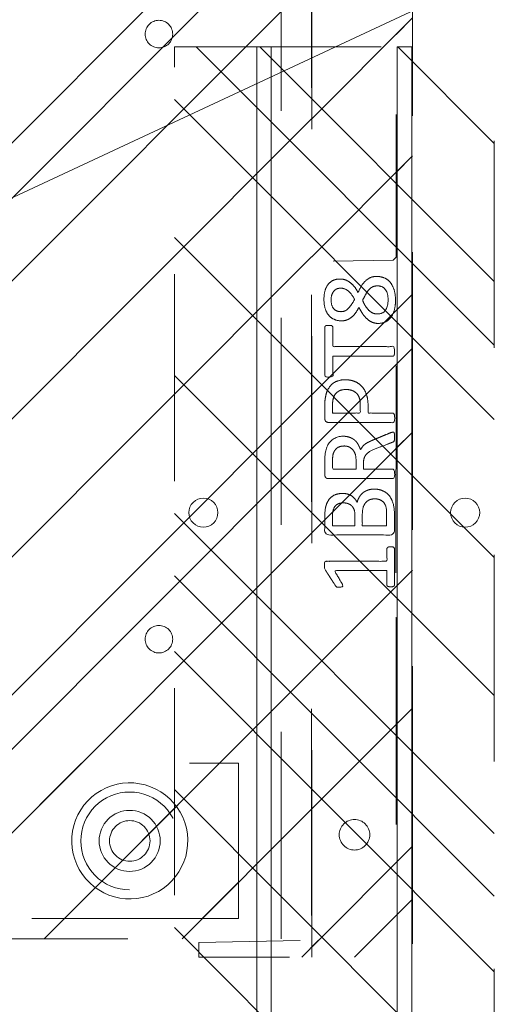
# Model space of a CAD drawing. Header units: inches. Extents: x -416 to -272, y -73 to 47.
# Tile 39 of 206: x -352.36 to -349.18, y -34.66 to -28.32. Entities that reach past the tile are written whole.
import ezdxf

# ---------------------------------------------------------------- set-up
doc = ezdxf.new("R2010")
doc.units = ezdxf.units.IN
doc.header["$LTSCALE"] = 32
doc.header["$MEASUREMENT"] = 0
doc.linetypes.add('Dash Style-1', pattern=[0.083328, 0.041656, -0.041672])
for name, color, linetype, lineweight in [('DashLine', 7, 'Continuous', 13), ('DashLineFill', 7, 'Dash Style-1', 13), ('Drawing', 7, 'Continuous', 18), ('None', 7, 'Continuous', 18), ('SolidLine', 7, 'Continuous', 15), ('WasteShelf_H', 7, 'Continuous', 18)]:
    doc.layers.add(name, color=color, linetype=linetype, lineweight=lineweight)
pattern_1 = [(45, (0, 0), (-1.61302, 1.93572), []), (45, (-1.0608, 1.0608), (-0.472346, 0.416761), [])]

# ---------------------------------------------------------------- blocks, each defined once
blk = doc.blocks.new('Group')
at = {"layer": 'DashLineFill', "linetype": 'Continuous', "lineweight": 13}
h = blk.add_hatch(dxfattribs=at)
h.set_pattern_fill('Steel', color=253, style=0, pattern_type=2)
h.set_pattern_definition(pattern_1)
h.paths.add_polyline_path([(2.9961, -7.5), (2.9961, -5.4378), (44.9961, -5.4378), (44.9961, -7.5)])
at = {"layer": 'DashLine', "flags": 128}
for points in [[(2.9961, -6.0626), (2.9961, -5.9689), (44.9961, -5.9689), (44.9961, -6.0626)], [(2.9961, -6.9689), (2.9961, -6.8752), (44.9961, -6.8752), (44.9961, -6.9689)]]:
    blk.add_lwpolyline(points, close=True, dxfattribs=at)
at = {"layer": 'DashLineFill', "flags": 128}
blk.add_lwpolyline([(2.9961, -7.5), (2.9961, -5.4378), (44.9961, -5.4378), (44.9961, -7.5)], close=True, dxfattribs=at)
at = {"layer": 'SolidLine', "flags": 128}
for points in [[(5.9024, -5.6252, -0.414214), (5.9961, -5.5315, -0.414214), (6.0898, -5.6252, -0.414214), (5.9961, -5.7189, -0.414214)], [(5.9024, -5.6252, -0.414214), (5.9961, -5.5315, -0.414214), (6.0898, -5.6252, -0.414214), (5.9961, -5.7189, -0.414214)], [(5.9024, -7.3126, -0.414214), (5.9961, -7.2189, -0.414214), (6.0898, -7.3126, -0.414214), (5.9961, -7.4063, -0.414214)], [(5.9024, -7.3126, -0.414214), (5.9961, -7.2189, -0.414214), (6.0898, -7.3126, -0.414214), (5.9961, -7.4063, -0.414214)]]:
    blk.add_lwpolyline(points, format="xyb", close=True, dxfattribs=at)
blk = doc.blocks.new('Group-3')
at = {"layer": 'None'}
blk.add_blockref('Group', (0, 0), dxfattribs=at)
blk = doc.blocks.new('Group-4')
at = {"layer": 'None'}
blk.add_blockref('Group-3', (0, 0), dxfattribs=at)
blk = doc.blocks.new('SL Leg Credenza (2D)')
at = {"layer": 'None'}
blk.add_blockref('Group-4', (0, 0), dxfattribs=at)
at = {"layer": 'Drawing', "color": 0, "flags": 1}
for tag in ['Tag', 'Catalog', 'Option1', 'Option2', 'Option3', 'Option4', 'Option5', 'Option6', 'Option7', 'Option8', 'Option9', 'Option10', 'Option11', 'Option12', 'Custom', 'FinishGroup', 'Discount', 'Item2', 'Item3', 'Item6', 'Item9', 'Item10', 'Item12', 'Item13', 'Item16', 'Item19', 'Item20', 'Item21', 'Item22', 'Item23', 'Item24', 'Item25', 'Item8', 'Item18', 'Item1', 'Item4', 'Item5', 'Item7', 'Item11', 'Item14', 'Item15', 'Item17']:
    blk.add_attdef(tag, (-5.3911, -58.5147), '', height=0.00709, dxfattribs=at)
blk = doc.blocks.new('Group-84')
at = {"layer": 'DashLine'}
blk.add_line((71.8898, -12.0079), (55.7172, -19.5493), dxfattribs=at)
blk = doc.blocks.new('1BRPT9-Bracket (2D)')
at = {"layer": 'DashLineFill', "linetype": 'Continuous', "lineweight": 13}
h = blk.add_hatch(dxfattribs=at)
h.set_pattern_fill('Steel', color=253, style=0, pattern_type=2)
h.set_pattern_definition(pattern_1)
edge = h.paths.add_edge_path()
edge.add_line((-2.3221, -8.7402), (-2.3221, 8.7402))
edge.add_line((-2.3221, 8.7402), (1.6779, 8.7402))
edge.add_arc((1.6779, 8.4882), 0.252, 0, 90, ccw=False)
edge.add_line((1.9299, 8.4882), (1.9299, 7.4803))
edge.add_line((1.9299, 7.4803), (2.3236, 7.4611))
edge.add_line((2.3236, 7.4611), (2.3236, -7.4803))
edge.add_line((2.3236, -7.4803), (1.9299, -7.4803))
edge.add_line((1.9299, -7.4803), (1.9299, -8.4882))
edge.add_arc((1.6779, -8.4882), 0.252, -90, 0, ccw=False)
edge.add_line((1.6779, -8.7402), (-2.3221, -8.7402))
h = blk.add_hatch(dxfattribs=at)
h.set_pattern_fill('Steel', color=253, style=0, pattern_type=2)
h.set_pattern_definition(pattern_1)
h.paths.add_polyline_path([(-1.1488, 8.4252), (-1.118, 8.4237), (-1.0874, 8.4191), (-1.0574, 8.4116), (-1.0283, 8.4012), (-1.0004, 8.388), (-0.9739, 8.3721), (-0.949, 8.3537), (-0.9261, 8.3329), (-0.9054, 8.31), (-0.887, 8.2852), (-0.8711, 8.2587), (-0.8579, 8.2308), (-0.8474, 8.2017), (-0.8399, 8.1717), (-0.8354, 8.1411), (-0.8339, 8.1102), (-0.8354, 8.0794), (-0.8399, 8.0488), (-0.8474, 8.0188), (-0.8579, 7.9897), (-0.8711, 7.9618), (-0.887, 7.9353), (-0.9054, 7.9104), (-0.9261, 7.8875), (-0.949, 7.8668), (-0.9739, 7.8484), (-1.0004, 7.8325), (-1.0283, 7.8193), (-1.0574, 7.8088), (-1.0874, 7.8013), (-1.118, 7.7968), (-1.1488, 7.7953), (-1.1797, 7.7968), (-1.2103, 7.8013), (-1.2403, 7.8088), (-1.2694, 7.8193), (-1.2973, 7.8325), (-1.3238, 7.8484), (-1.3486, 7.8668), (-1.3716, 7.8875), (-1.3923, 7.9104), (-1.4107, 7.9353), (-1.4266, 7.9618), (-1.4398, 7.9897), (-1.4502, 8.0188), (-1.4577, 8.0488), (-1.4623, 8.0794), (-1.4638, 8.1102), (-1.4623, 8.1411), (-1.4577, 8.1717), (-1.4502, 8.2017), (-1.4398, 8.2308), (-1.4266, 8.2587), (-1.4107, 8.2852), (-1.3923, 8.31), (-1.3716, 8.3329), (-1.3486, 8.3537), (-1.3238, 8.3721), (-1.2973, 8.388), (-1.2694, 8.4012), (-1.2403, 8.4116), (-1.2103, 8.4191), (-1.1797, 8.4237)])
h = blk.add_hatch(dxfattribs=at)
h.set_pattern_fill('Steel', color=253, style=0, pattern_type=2)
h.set_pattern_definition(pattern_1)
h.paths.add_polyline_path([(-1.1488, 8.3071), (-1.1295, 8.3061), (-1.1104, 8.3033), (-1.0917, 8.2986), (-1.0735, 8.2921), (-1.056, 8.2838), (-1.0395, 8.2739), (-1.024, 8.2624), (-1.0096, 8.2494), (-0.9967, 8.2351), (-0.9852, 8.2196), (-0.9752, 8.203), (-0.967, 8.1856), (-0.9605, 8.1674), (-0.9558, 8.1486), (-0.9529, 8.1295), (-0.952, 8.1102), (-0.9529, 8.0909), (-0.9558, 8.0718), (-0.9605, 8.0531), (-0.967, 8.0349), (-0.9752, 8.0174), (-0.9852, 8.0009), (-0.9967, 7.9854), (-1.0096, 7.971), (-1.024, 7.9581), (-1.0395, 7.9466), (-1.056, 7.9366), (-1.0735, 7.9284), (-1.0917, 7.9219), (-1.1104, 7.9172), (-1.1295, 7.9143), (-1.1488, 7.9134), (-1.1681, 7.9143), (-1.1872, 7.9172), (-1.206, 7.9219), (-1.2242, 7.9284), (-1.2416, 7.9366), (-1.2582, 7.9466), (-1.2737, 7.9581), (-1.288, 7.971), (-1.301, 7.9854), (-1.3125, 8.0009), (-1.3224, 8.0174), (-1.3307, 8.0349), (-1.3372, 8.0531), (-1.3419, 8.0718), (-1.3447, 8.0909), (-1.3457, 8.1102), (-1.3447, 8.1295), (-1.3419, 8.1486), (-1.3372, 8.1674), (-1.3307, 8.1856), (-1.3224, 8.203), (-1.3125, 8.2196), (-1.301, 8.2351), (-1.288, 8.2494), (-1.2737, 8.2624), (-1.2582, 8.2739), (-1.2416, 8.2838), (-1.2242, 8.2921), (-1.206, 8.2986), (-1.1872, 8.3033), (-1.1681, 8.3061)])
h = blk.add_hatch(dxfattribs=at)
h.set_pattern_fill('Steel', color=253, style=0, pattern_type=2)
h.set_pattern_definition(pattern_1)
h.paths.add_polyline_path([(-1.3378, 6.8996), (-1.3291, 6.8992), (-1.3205, 6.8979), (-1.3121, 6.8958), (-1.3039, 6.8929), (-1.2961, 6.8891), (-1.2886, 6.8847), (-1.2816, 6.8795), (-1.2752, 6.8737), (-1.2693, 6.8672), (-1.2642, 6.8602), (-1.2597, 6.8528), (-1.256, 6.8449), (-1.253, 6.8367), (-1.2509, 6.8283), (-1.2497, 6.8197), (-1.2492, 6.811), (-1.2497, 6.8023), (-1.2509, 6.7937), (-1.253, 6.7853), (-1.256, 6.7771), (-1.2597, 6.7693), (-1.2642, 6.7618), (-1.2693, 6.7548), (-1.2752, 6.7484), (-1.2816, 6.7425), (-1.2886, 6.7374), (-1.2961, 6.7329), (-1.3039, 6.7292), (-1.3121, 6.7263), (-1.3205, 6.7241), (-1.3291, 6.7229), (-1.3378, 6.7224), (-1.3465, 6.7229), (-1.3551, 6.7241), (-1.3635, 6.7263), (-1.3717, 6.7292), (-1.3796, 6.7329), (-1.387, 6.7374), (-1.394, 6.7425), (-1.4005, 6.7484), (-1.4063, 6.7548), (-1.4115, 6.7618), (-1.4159, 6.7693), (-1.4197, 6.7771), (-1.4226, 6.7853), (-1.4247, 6.7937), (-1.426, 6.8023), (-1.4264, 6.811), (-1.426, 6.8197), (-1.4247, 6.8283), (-1.4226, 6.8367), (-1.4197, 6.8449), (-1.4159, 6.8528), (-1.4115, 6.8602), (-1.4063, 6.8672), (-1.4005, 6.8737), (-1.394, 6.8795), (-1.387, 6.8847), (-1.3796, 6.8891), (-1.3717, 6.8929), (-1.3635, 6.8958), (-1.3551, 6.8979), (-1.3465, 6.8992)])
h = blk.add_hatch(dxfattribs=at)
h.set_pattern_fill('Steel', color=253, style=0, pattern_type=2)
h.set_pattern_definition(pattern_1)
h.paths.add_polyline_path([(-1.3378, 3.002), (-1.3291, 3.0015), (-1.3205, 3.0003), (-1.3121, 2.9982), (-1.3039, 2.9952), (-1.2961, 2.9915), (-1.2886, 2.987), (-1.2816, 2.9819), (-1.2752, 2.976), (-1.2693, 2.9696), (-1.2642, 2.9626), (-1.2597, 2.9551), (-1.256, 2.9473), (-1.253, 2.9391), (-1.2509, 2.9307), (-1.2497, 2.9221), (-1.2492, 2.9134), (-1.2497, 2.9047), (-1.2509, 2.8961), (-1.253, 2.8877), (-1.256, 2.8795), (-1.2597, 2.8716), (-1.2642, 2.8642), (-1.2693, 2.8572), (-1.2752, 2.8507), (-1.2816, 2.8449), (-1.2886, 2.8397), (-1.2961, 2.8353), (-1.3039, 2.8315), (-1.3121, 2.8286), (-1.3205, 2.8265), (-1.3291, 2.8252), (-1.3378, 2.8248), (-1.3465, 2.8252), (-1.3551, 2.8265), (-1.3635, 2.8286), (-1.3717, 2.8315), (-1.3796, 2.8353), (-1.387, 2.8397), (-1.394, 2.8449), (-1.4005, 2.8507), (-1.4063, 2.8572), (-1.4115, 2.8642), (-1.4159, 2.8716), (-1.4197, 2.8795), (-1.4226, 2.8877), (-1.4247, 2.8961), (-1.426, 2.9047), (-1.4264, 2.9134), (-1.426, 2.9221), (-1.4247, 2.9307), (-1.4226, 2.9391), (-1.4197, 2.9473), (-1.4159, 2.9551), (-1.4115, 2.9626), (-1.4063, 2.9696), (-1.4005, 2.976), (-1.394, 2.9819), (-1.387, 2.987), (-1.3796, 2.9915), (-1.3717, 2.9952), (-1.3635, 2.9982), (-1.3551, 3.0003), (-1.3465, 3.0015)])
at = {"layer": 'DashLineFill'}
blk.add_line((-2.1252, 8.7402), (-2.1252, -8.7402), dxfattribs=at)
at = {"layer": 'DashLineFill', "flags": 128}
blk.add_lwpolyline([(-2.3221, -8.7402), (-2.3221, 8.7402), (1.6779, 8.7402, -0.414214), (1.9299, 8.4882), (1.9299, 7.4803), (2.3236, 7.4611), (2.3236, -7.4803), (1.9299, -7.4803), (1.9299, -8.4882, -0.414214), (1.6779, -8.7402)], format="xyb", close=True, dxfattribs=at)
for points in [[(-1.1488, 8.4252), (-1.118, 8.4237), (-1.0874, 8.4191), (-1.0574, 8.4116), (-1.0283, 8.4012), (-1.0004, 8.388), (-0.9739, 8.3721), (-0.949, 8.3537), (-0.9261, 8.3329), (-0.9054, 8.31), (-0.887, 8.2852), (-0.8711, 8.2587), (-0.8579, 8.2308), (-0.8474, 8.2017), (-0.8399, 8.1717), (-0.8354, 8.1411), (-0.8339, 8.1102), (-0.8354, 8.0794), (-0.8399, 8.0488), (-0.8474, 8.0188), (-0.8579, 7.9897), (-0.8711, 7.9618), (-0.887, 7.9353), (-0.9054, 7.9104), (-0.9261, 7.8875), (-0.949, 7.8668), (-0.9739, 7.8484), (-1.0004, 7.8325), (-1.0283, 7.8193), (-1.0574, 7.8088), (-1.0874, 7.8013), (-1.118, 7.7968), (-1.1488, 7.7953), (-1.1797, 7.7968), (-1.2103, 7.8013), (-1.2403, 7.8088), (-1.2694, 7.8193), (-1.2973, 7.8325), (-1.3238, 7.8484), (-1.3486, 7.8668), (-1.3716, 7.8875), (-1.3923, 7.9104), (-1.4107, 7.9353), (-1.4266, 7.9618), (-1.4398, 7.9897), (-1.4502, 8.0188), (-1.4577, 8.0488), (-1.4623, 8.0794), (-1.4638, 8.1102), (-1.4623, 8.1411), (-1.4577, 8.1717), (-1.4502, 8.2017), (-1.4398, 8.2308), (-1.4266, 8.2587), (-1.4107, 8.2852), (-1.3923, 8.31), (-1.3716, 8.3329), (-1.3486, 8.3537), (-1.3238, 8.3721), (-1.2973, 8.388), (-1.2694, 8.4012), (-1.2403, 8.4116), (-1.2103, 8.4191), (-1.1797, 8.4237)], [(-1.1488, 8.3071), (-1.1295, 8.3061), (-1.1104, 8.3033), (-1.0917, 8.2986), (-1.0735, 8.2921), (-1.056, 8.2838), (-1.0395, 8.2739), (-1.024, 8.2624), (-1.0096, 8.2494), (-0.9967, 8.2351), (-0.9852, 8.2196), (-0.9752, 8.203), (-0.967, 8.1856), (-0.9605, 8.1674), (-0.9558, 8.1486), (-0.9529, 8.1295), (-0.952, 8.1102), (-0.9529, 8.0909), (-0.9558, 8.0718), (-0.9605, 8.0531), (-0.967, 8.0349), (-0.9752, 8.0174), (-0.9852, 8.0009), (-0.9967, 7.9854), (-1.0096, 7.971), (-1.024, 7.9581), (-1.0395, 7.9466), (-1.056, 7.9366), (-1.0735, 7.9284), (-1.0917, 7.9219), (-1.1104, 7.9172), (-1.1295, 7.9143), (-1.1488, 7.9134), (-1.1681, 7.9143), (-1.1872, 7.9172), (-1.206, 7.9219), (-1.2242, 7.9284), (-1.2416, 7.9366), (-1.2582, 7.9466), (-1.2737, 7.9581), (-1.288, 7.971), (-1.301, 7.9854), (-1.3125, 8.0009), (-1.3224, 8.0174), (-1.3307, 8.0349), (-1.3372, 8.0531), (-1.3419, 8.0718), (-1.3447, 8.0909), (-1.3457, 8.1102), (-1.3447, 8.1295), (-1.3419, 8.1486), (-1.3372, 8.1674), (-1.3307, 8.1856), (-1.3224, 8.203), (-1.3125, 8.2196), (-1.301, 8.2351), (-1.288, 8.2494), (-1.2737, 8.2624), (-1.2582, 8.2739), (-1.2416, 8.2838), (-1.2242, 8.2921), (-1.206, 8.2986), (-1.1872, 8.3033), (-1.1681, 8.3061)], [(-1.3378, 6.8996), (-1.3291, 6.8992), (-1.3205, 6.8979), (-1.3121, 6.8958), (-1.3039, 6.8929), (-1.2961, 6.8891), (-1.2886, 6.8847), (-1.2816, 6.8795), (-1.2752, 6.8737), (-1.2693, 6.8672), (-1.2642, 6.8602), (-1.2597, 6.8528), (-1.256, 6.8449), (-1.253, 6.8367), (-1.2509, 6.8283), (-1.2497, 6.8197), (-1.2492, 6.811), (-1.2497, 6.8023), (-1.2509, 6.7937), (-1.253, 6.7853), (-1.256, 6.7771), (-1.2597, 6.7693), (-1.2642, 6.7618), (-1.2693, 6.7548), (-1.2752, 6.7484), (-1.2816, 6.7425), (-1.2886, 6.7374), (-1.2961, 6.7329), (-1.3039, 6.7292), (-1.3121, 6.7263), (-1.3205, 6.7241), (-1.3291, 6.7229), (-1.3378, 6.7224), (-1.3465, 6.7229), (-1.3551, 6.7241), (-1.3635, 6.7263), (-1.3717, 6.7292), (-1.3796, 6.7329), (-1.387, 6.7374), (-1.394, 6.7425), (-1.4005, 6.7484), (-1.4063, 6.7548), (-1.4115, 6.7618), (-1.4159, 6.7693), (-1.4197, 6.7771), (-1.4226, 6.7853), (-1.4247, 6.7937), (-1.426, 6.8023), (-1.4264, 6.811), (-1.426, 6.8197), (-1.4247, 6.8283), (-1.4226, 6.8367), (-1.4197, 6.8449), (-1.4159, 6.8528), (-1.4115, 6.8602), (-1.4063, 6.8672), (-1.4005, 6.8737), (-1.394, 6.8795), (-1.387, 6.8847), (-1.3796, 6.8891), (-1.3717, 6.8929), (-1.3635, 6.8958), (-1.3551, 6.8979), (-1.3465, 6.8992)], [(-1.3378, 3.002), (-1.3291, 3.0015), (-1.3205, 3.0003), (-1.3121, 2.9982), (-1.3039, 2.9952), (-1.2961, 2.9915), (-1.2886, 2.987), (-1.2816, 2.9819), (-1.2752, 2.976), (-1.2693, 2.9696), (-1.2642, 2.9626), (-1.2597, 2.9551), (-1.256, 2.9473), (-1.253, 2.9391), (-1.2509, 2.9307), (-1.2497, 2.9221), (-1.2492, 2.9134), (-1.2497, 2.9047), (-1.2509, 2.8961), (-1.253, 2.8877), (-1.256, 2.8795), (-1.2597, 2.8716), (-1.2642, 2.8642), (-1.2693, 2.8572), (-1.2752, 2.8507), (-1.2816, 2.8449), (-1.2886, 2.8397), (-1.2961, 2.8353), (-1.3039, 2.8315), (-1.3121, 2.8286), (-1.3205, 2.8265), (-1.3291, 2.8252), (-1.3378, 2.8248), (-1.3465, 2.8252), (-1.3551, 2.8265), (-1.3635, 2.8286), (-1.3717, 2.8315), (-1.3796, 2.8353), (-1.387, 2.8397), (-1.394, 2.8449), (-1.4005, 2.8507), (-1.4063, 2.8572), (-1.4115, 2.8642), (-1.4159, 2.8716), (-1.4197, 2.8795), (-1.4226, 2.8877), (-1.4247, 2.8961), (-1.426, 2.9047), (-1.4264, 2.9134), (-1.426, 2.9221), (-1.4247, 2.9307), (-1.4226, 2.9391), (-1.4197, 2.9473), (-1.4159, 2.9551), (-1.4115, 2.9626), (-1.4063, 2.9696), (-1.4005, 2.976), (-1.394, 2.9819), (-1.387, 2.987), (-1.3796, 2.9915), (-1.3717, 2.9952), (-1.3635, 2.9982), (-1.3551, 3.0003), (-1.3465, 3.0015)]]:
    blk.add_lwpolyline(points, close=True, dxfattribs=at)
blk = doc.blocks.new('Group-66')
at = {"layer": 'WasteShelf_H', "color": 7}
for points, knots in [([(-2.8316, 6.2154), (-2.839, 6.2154), (-2.8528, 6.2182), (-2.8556, 6.2265), (-2.8556, 6.3455), (-2.8556, 6.4645), (-2.8537, 6.4682), (-2.8482, 6.4719), (-2.839, 6.4738), (-2.826, 6.4738), (-2.8168, 6.4719), (-2.8113, 6.4701), (-2.8076, 6.4645), (-2.8076, 6.4156), (-2.8076, 6.3686), (-2.6378, 6.3686), (-2.468, 6.3686), (-2.4938, 6.4119), (-2.5197, 6.4553), (-2.5215, 6.4609), (-2.5234, 6.4701), (-2.5197, 6.4738), (-2.5086, 6.4756), (-2.4962, 6.4756), (-2.4865, 6.4756), (-2.4809, 6.4738), (-2.4772, 6.4701), (-2.4754, 6.4664), (-2.4422, 6.4147), (-2.409, 6.363), (-2.4071, 6.3612), (-2.4071, 6.3575), (-2.4053, 6.352), (-2.4053, 6.3349), (-2.4053, 6.3169), (-2.409, 6.3114), (-2.4126, 6.3095), (-2.611, 6.3095), (-2.8076, 6.3095), (-2.8076, 6.2689), (-2.8076, 6.2246), (-2.8113, 6.2209), (-2.8168, 6.2173), (-2.826, 6.2154), (-2.8316, 6.2154)], [0, 0, 0, 0.00261, 0.007831, 0.010441, 0.176195, 0.178805, 0.181415, 0.184026, 0.186636, 0.188594, 0.190551, 0.192509, 0.194467, 0.244389, 0.244389, 0.424498, 0.424498, 0.47805, 0.47805, 0.484241, 0.490432, 0.496622, 0.502813, 0.507071, 0.510941, 0.514811, 0.518682, 0.518682, 0.576295, 0.576295, 0.578743, 0.58119, 0.583638, 0.590247, 0.593184, 0.596122, 0.599059, 0.911881, 0.911881, 0.976501, 0.982376, 0.988251, 0.994125, 1, 1, 1]), ([(-2.7264, 5.8443), (-2.7485, 5.8443), (-2.7836, 5.8554), (-2.8131, 5.8738), (-2.8334, 5.9015), (-2.8556, 5.9513), (-2.8556, 6.0584), (-2.8556, 6.1248), (-2.8445, 6.1396), (-2.6313, 6.1396), (-2.4182, 6.1396), (-2.4071, 6.1248), (-2.4071, 6.0667), (-2.4071, 5.9753), (-2.4237, 5.9237), (-2.4514, 5.8904), (-2.4938, 5.872), (-2.5363, 5.872), (-2.5658, 5.8794), (-2.5898, 5.8941), (-2.6101, 5.9181), (-2.6157, 5.931), (-2.6193, 5.9126), (-2.6378, 5.8812), (-2.6655, 5.8572), (-2.7042, 5.8443), (-2.7264, 5.8443)], [0, 0, 0, 0.031455, 0.06291, 0.094366, 0.125821, 0.188731, 0.266159, 0.275837, 0.285516, 0.435531, 0.44521, 0.454888, 0.521427, 0.574659, 0.627891, 0.681123, 0.734355, 0.762747, 0.791139, 0.819531, 0.847924, 0.847924, 0.885943, 0.923962, 0.961981, 1, 1, 1]), ([(-2.7301, 5.907), (-2.7098, 5.907), (-2.6802, 5.92), (-2.6599, 5.944), (-2.6489, 5.9809), (-2.6489, 6.0445), (-2.6489, 6.0805), (-2.7273, 6.0805), (-2.8057, 6.0805), (-2.8057, 6.0371), (-2.8057, 5.9532), (-2.7781, 5.92), (-2.7485, 5.907), (-2.7301, 5.907)], [0, 0, 0, 0.079156, 0.158312, 0.237468, 0.316624, 0.419526, 0.419526, 0.643799, 0.643799, 0.767809, 0.883905, 0.941952, 1, 1, 1]), ([(-2.5271, 5.9329), (-2.5105, 5.9329), (-2.4846, 5.9421), (-2.4662, 5.9624), (-2.4569, 5.9938), (-2.4569, 6.0491), (-2.4569, 6.0805), (-2.5289, 6.0805), (-2.6009, 6.0805), (-2.6009, 6.0464), (-2.6009, 5.9901), (-2.5898, 5.9606), (-2.5695, 5.9421), (-2.5418, 5.9329), (-2.5271, 5.9329)], [0, 0, 0, 0.074499, 0.148998, 0.223496, 0.297995, 0.395417, 0.395417, 0.61891, 0.61891, 0.724928, 0.793696, 0.862464, 0.931232, 1, 1, 1]), ([(-2.8463, 5.478), (-2.85, 5.478), (-2.8537, 5.4798), (-2.8556, 5.4872), (-2.8574, 5.5001), (-2.8574, 5.5186), (-2.8556, 5.5296), (-2.8537, 5.537), (-2.8482, 5.5407), (-2.8426, 5.5426), (-2.79, 5.5629), (-2.7375, 5.5832), (-2.719, 5.5906), (-2.6895, 5.6053), (-2.6673, 5.6275), (-2.6563, 5.657), (-2.6563, 5.6967), (-2.6563, 5.716), (-2.7513, 5.716), (-2.85, 5.716), (-2.8537, 5.7197), (-2.8556, 5.7271), (-2.8574, 5.7382), (-2.8574, 5.7548), (-2.8556, 5.7659), (-2.8537, 5.7733), (-2.85, 5.7769), (-2.6387, 5.7769), (-2.4182, 5.7769), (-2.4071, 5.7622), (-2.4071, 5.7068), (-2.4071, 5.6422), (-2.409, 5.6201), (-2.4108, 5.6108), (-2.4145, 5.585), (-2.4348, 5.5444), (-2.4643, 5.5186), (-2.5031, 5.5038), (-2.5474, 5.5038), (-2.5843, 5.5167), (-2.612, 5.5389), (-2.6304, 5.5721), (-2.6378, 5.5906), (-2.6433, 5.5795), (-2.6581, 5.561), (-2.6784, 5.5463), (-2.7061, 5.5333), (-2.7227, 5.526), (-2.7716, 5.5057), (-2.8205, 5.4854), (-2.8334, 5.4798), (-2.8445, 5.478), (-2.8463, 5.478)], [0, 0, 0, 0.004018, 0.008035, 0.012053, 0.01607, 0.020088, 0.024105, 0.028123, 0.03214, 0.03214, 0.070951, 0.070951, 0.084634, 0.098317, 0.112001, 0.125684, 0.138745, 0.138745, 0.202807, 0.205295, 0.207782, 0.21027, 0.212758, 0.214748, 0.216739, 0.218729, 0.220719, 0.332671, 0.339637, 0.346603, 0.391882, 0.407555, 0.423229, 0.423229, 0.466696, 0.510164, 0.553631, 0.597099, 0.640566, 0.684033, 0.727501, 0.770968, 0.770968, 0.798042, 0.825115, 0.852188, 0.879262, 0.879262, 0.958132, 0.958132, 0.979066, 1, 1, 1]), ([(-2.5326, 5.5666), (-2.5049, 5.5666), (-2.4699, 5.5906), (-2.4606, 5.6182), (-2.4588, 5.6275), (-2.4569, 5.6496), (-2.4569, 5.6911), (-2.4569, 5.716), (-2.5326, 5.716), (-2.6083, 5.716), (-2.6083, 5.6874), (-2.6083, 5.6348), (-2.5972, 5.6016), (-2.5751, 5.5776), (-2.5474, 5.5666), (-2.5326, 5.5666)], [0, 0, 0, 0.142515, 0.285031, 0.285031, 0.330993, 0.376955, 0.445899, 0.445899, 0.655281, 0.655281, 0.734439, 0.800829, 0.867219, 0.93361, 1, 1, 1]), ([(-2.5381, 5.14), (-2.5732, 5.14), (-2.6267, 5.1621), (-2.6636, 5.2027), (-2.6858, 5.2618), (-2.6858, 5.3291), (-2.6858, 5.3541), (-2.7661, 5.3541), (-2.85, 5.3541), (-2.8537, 5.3578), (-2.8556, 5.3651), (-2.8574, 5.3762), (-2.8574, 5.3928), (-2.8556, 5.4039), (-2.8537, 5.4113), (-2.85, 5.415), (-2.6396, 5.415), (-2.42, 5.415), (-2.4071, 5.4002), (-2.4071, 5.343), (-2.4071, 5.2802), (-2.4108, 5.2544), (-2.4182, 5.2175), (-2.4403, 5.1806), (-2.4717, 5.1529), (-2.5141, 5.14), (-2.5381, 5.14)], [0, 0, 0, 0.066268, 0.132535, 0.198803, 0.26507, 0.303966, 0.303966, 0.429297, 0.43506, 0.440822, 0.446584, 0.452347, 0.456957, 0.461567, 0.466177, 0.470786, 0.728938, 0.745073, 0.761208, 0.845107, 0.870922, 0.896738, 0.922553, 0.948369, 0.974184, 1, 1, 1]), ([(-2.5437, 5.2027), (-2.516, 5.2027), (-2.4791, 5.223), (-2.4625, 5.2526), (-2.4569, 5.2839), (-2.4569, 5.3273), (-2.4569, 5.3541), (-2.5464, 5.3541), (-2.6359, 5.3541), (-2.6359, 5.3273), (-2.6359, 5.2747), (-2.623, 5.2378), (-2.5972, 5.2138), (-2.564, 5.2027), (-2.5437, 5.2027)], [0, 0, 0, 0.053098, 0.106195, 0.159293, 0.212391, 0.297937, 0.297937, 0.584068, 0.584068, 0.669615, 0.752211, 0.834807, 0.917404, 1, 1, 1]), ([(-2.4329, 4.7901), (-2.4389, 4.7901), (-2.4496, 4.7901), (-2.4551, 4.7937), (-2.4588, 4.7993), (-2.4588, 4.8639), (-2.4588, 4.9266), (-2.6526, 4.9266), (-2.85, 4.9266), (-2.8537, 4.9303), (-2.8556, 4.9377), (-2.8574, 4.9488), (-2.8574, 4.9654), (-2.8556, 4.9764), (-2.8537, 4.9838), (-2.85, 4.9875), (-2.6526, 4.9875), (-2.4588, 4.9875), (-2.4588, 5.0503), (-2.4588, 5.1149), (-2.4551, 5.1204), (-2.4496, 5.1222), (-2.4403, 5.1241), (-2.4274, 5.1241), (-2.4163, 5.1222), (-2.4108, 5.1204), (-2.4071, 5.1149), (-2.4071, 4.9571), (-2.4071, 4.7993), (-2.4108, 4.7937), (-2.4163, 4.7901), (-2.4274, 4.7901), (-2.4329, 4.7901)], [0, 0, 0, 0.003046, 0.005389, 0.007733, 0.010076, 0.089744, 0.089744, 0.335779, 0.340465, 0.345152, 0.349838, 0.354524, 0.360382, 0.36624, 0.372099, 0.377957, 0.6855, 0.6855, 0.785085, 0.788014, 0.790943, 0.793872, 0.796801, 0.798998, 0.801195, 0.803391, 0.805588, 0.991213, 0.99341, 0.995606, 0.997803, 1, 1, 1]), ([(-2.7411, 4.4744), (-2.7688, 4.4744), (-2.815, 4.4947), (-2.8463, 4.5353), (-2.8629, 4.5925), (-2.8629, 4.6626), (-2.8482, 4.718), (-2.8187, 4.7568), (-2.7781, 4.7771), (-2.7301, 4.7771), (-2.695, 4.7623), (-2.6655, 4.7365), (-2.6396, 4.6977), (-2.6267, 4.6737), (-2.6157, 4.6959), (-2.5917, 4.7272), (-2.564, 4.7494), (-2.5326, 4.7605), (-2.4902, 4.7605), (-2.4496, 4.7438), (-2.4182, 4.7088), (-2.4016, 4.6571), (-2.4016, 4.587), (-2.4182, 4.5372), (-2.4459, 4.5058), (-2.4828, 4.491), (-2.5234, 4.491), (-2.5547, 4.5021), (-2.5843, 4.5242), (-2.6101, 4.5556), (-2.6212, 4.5778), (-2.6544, 4.5002), (-2.7208, 4.4744), (-2.7411, 4.4744)], [0, 0, 0, 0.040945, 0.08189, 0.122836, 0.163781, 0.200632, 0.237482, 0.274333, 0.311184, 0.338205, 0.365227, 0.392248, 0.419269, 0.419269, 0.443822, 0.468375, 0.492928, 0.51748, 0.549396, 0.581313, 0.613229, 0.645145, 0.677061, 0.708977, 0.740893, 0.772809, 0.799408, 0.826007, 0.852606, 0.879205, 0.879205, 0.969801, 1, 1, 1]), ([(-2.7467, 4.5353), (-2.7301, 4.5353), (-2.7042, 4.5464), (-2.6821, 4.5704), (-2.6618, 4.6054), (-2.6507, 4.6294), (-2.6599, 4.6516), (-2.6821, 4.6848), (-2.7042, 4.7051), (-2.7301, 4.7162), (-2.815, 4.7162), (-2.815, 4.5796), (-2.7781, 4.5353), (-2.7467, 4.5353)], [0, 0, 0, 0.062166, 0.124332, 0.186498, 0.248664, 0.248664, 0.305108, 0.361552, 0.417996, 0.474441, 0.742583, 0.871292, 1, 1, 1]), ([(-2.5105, 4.5501), (-2.4957, 4.5501), (-2.4735, 4.5593), (-2.4569, 4.5796), (-2.4477, 4.6073), (-2.4477, 4.6626), (-2.4809, 4.7014), (-2.5252, 4.7014), (-2.5474, 4.6922), (-2.5677, 4.6719), (-2.588, 4.6423), (-2.599, 4.622), (-2.5806, 4.587), (-2.5363, 4.5501), (-2.5105, 4.5501)], [0, 0, 0, 0.064819, 0.129638, 0.194457, 0.259276, 0.388914, 0.518552, 0.583375, 0.648198, 0.71302, 0.777843, 0.777843, 0.888922, 1, 1, 1])]:
    blk.add_open_spline(points, degree=2, knots=knots, dxfattribs=at)
blk = doc.blocks.new('1BRPT8_Cover (2D)')
at = {"layer": 'DashLineFill', "linetype": 'Continuous', "lineweight": 13}
h = blk.add_hatch(dxfattribs=at)
h.set_pattern_fill('Steel', color=253, style=0, pattern_type=2)
h.set_pattern_definition(pattern_1)
h.paths.add_polyline_path([(-1.5945, -8.7638), (-2.3228, -8.7638), (-2.3228, -8.7511), (-2.8261, -8.7423), (-2.8664, -8.7028), (-2.8664, -6.673), (-2.8472, -6.6533), (-2.3228, -6.6441), (-2.3228, -6.5842), (-2.8472, -6.5751), (-2.8664, -6.5554), (-2.8664, -4.4682), (-2.8472, -4.4486), (-2.3228, -4.4394), (-2.3228, -4.3795), (-2.8472, -4.3703), (-2.8664, -4.3507), (-2.8664, -2.2635), (-2.8472, -2.2438), (-2.3228, -2.2347), (-2.3228, -2.1748), (-2.8472, -2.1656), (-2.8664, -2.1459), (-2.8664, -0.0588), (-2.8472, -0.0391), (-2.3228, -0.03), (-2.3228, 0.03), (-2.8472, 0.0391), (-2.8664, 0.0588), (-2.8664, 2.1459), (-2.8472, 2.1656), (-2.3228, 2.1748), (-2.3228, 2.2347), (-2.8472, 2.2438), (-2.8664, 2.2635), (-2.8664, 4.3507), (-2.8472, 4.3703), (-2.3228, 4.3795), (-2.3228, 4.4394), (-2.8472, 4.4486), (-2.8664, 4.4682), (-2.8655, 6.5554), (-2.8472, 6.5751), (-2.3228, 6.5842), (-2.3228, 6.6441), (-2.8472, 6.6533), (-2.8664, 6.673), (-2.8664, 8.7028), (-2.8261, 8.7423), (-1.5945, 8.7638), (-1.5945, 8.8583), (-2.9724, 8.8583), (-2.9724, -8.8583), (-1.5945, -8.8583)])
h = blk.add_hatch(dxfattribs=at)
h.set_pattern_fill('Steel', color=253, style=0, pattern_type=2)
h.set_pattern_definition(pattern_1)
h.paths.add_polyline_path([(-2.3228, 8.8583), (-2.3228, -8.8583), (-2.9724, -8.8583), (-2.9724, 8.8583)])
at = {"layer": 'DashLineFill', "flags": 128}
for points in [[(-1.5945, -8.7638), (-2.3228, -8.7638), (-2.3228, -8.7511), (-2.8261, -8.7423), (-2.8664, -8.7028), (-2.8664, -6.673), (-2.8472, -6.6533), (-2.3228, -6.6441), (-2.3228, -6.5842), (-2.8472, -6.5751), (-2.8664, -6.5554), (-2.8664, -4.4682), (-2.8472, -4.4486), (-2.3228, -4.4394), (-2.3228, -4.3795), (-2.8472, -4.3703), (-2.8664, -4.3507), (-2.8664, -2.2635), (-2.8472, -2.2438), (-2.3228, -2.2347), (-2.3228, -2.1748), (-2.8472, -2.1656), (-2.8664, -2.1459), (-2.8664, -0.0588), (-2.8472, -0.0391), (-2.3228, -0.03), (-2.3228, 0.03), (-2.8472, 0.0391), (-2.8664, 0.0588), (-2.8664, 2.1459), (-2.8472, 2.1656), (-2.3228, 2.1748), (-2.3228, 2.2347), (-2.8472, 2.2438), (-2.8664, 2.2635), (-2.8664, 4.3507), (-2.8472, 4.3703), (-2.3228, 4.3795), (-2.3228, 4.4394), (-2.8472, 4.4486), (-2.8664, 4.4682), (-2.8655, 6.5554), (-2.8472, 6.5751), (-2.3228, 6.5842), (-2.3228, 6.6441), (-2.8472, 6.6533), (-2.8664, 6.673), (-2.8664, 8.7028), (-2.8261, 8.7423), (-1.5945, 8.7638), (-1.5945, 8.8583), (-2.9724, 8.8583), (-2.9724, -8.8583), (-1.5945, -8.8583)], [(-2.3228, 8.8583), (-2.3228, -8.8583), (-2.9724, -8.8583), (-2.9724, 8.8583)]]:
    blk.add_lwpolyline(points, close=True, dxfattribs=at)
at = {"layer": 'SolidLine', "flags": 128}
blk.add_lwpolyline([(-2.5, 8.0709), (-2.5005, 8.0612), (-2.5019, 8.0517), (-2.5042, 8.0423), (-2.5075, 8.0332), (-2.5116, 8.0245), (-2.5166, 8.0162), (-2.5223, 8.0084), (-2.5288, 8.0013), (-2.536, 7.9948), (-2.5437, 7.989), (-2.552, 7.9841), (-2.5608, 7.9799), (-2.5699, 7.9767), (-2.5792, 7.9743), (-2.5888, 7.9729), (-2.5984, 7.9724), (-2.6081, 7.9729), (-2.6176, 7.9743), (-2.627, 7.9767), (-2.6361, 7.9799), (-2.6448, 7.9841), (-2.6531, 7.989), (-2.6609, 7.9948), (-2.668, 8.0013), (-2.6745, 8.0084), (-2.6803, 8.0162), (-2.6852, 8.0245), (-2.6894, 8.0332), (-2.6926, 8.0423), (-2.695, 8.0517), (-2.6964, 8.0612), (-2.6969, 8.0709), (-2.6964, 8.0805), (-2.695, 8.0901), (-2.6926, 8.0994), (-2.6894, 8.1085), (-2.6852, 8.1173), (-2.6803, 8.1255), (-2.6745, 8.1333), (-2.668, 8.1405), (-2.6609, 8.1469), (-2.6531, 8.1527), (-2.6448, 8.1577), (-2.6361, 8.1618), (-2.627, 8.1651), (-2.6176, 8.1674), (-2.6081, 8.1688), (-2.5984, 8.1693), (-2.5888, 8.1688), (-2.5792, 8.1674), (-2.5699, 8.1651), (-2.5608, 8.1618), (-2.552, 8.1577), (-2.5437, 8.1527), (-2.536, 8.1469), (-2.5288, 8.1405), (-2.5223, 8.1333), (-2.5166, 8.1255), (-2.5116, 8.1173), (-2.5075, 8.1085), (-2.5042, 8.0994), (-2.5019, 8.0901), (-2.5005, 8.0805)], close=True, dxfattribs=at)
at = {"layer": 'WasteShelf_H', "color": 7}
blk.add_blockref('Group-66', (0, 0), dxfattribs=at)
blk = doc.blocks.new('1BRPT5-RightBeam (2D)')
at = {"layer": 'DashLineFill', "linetype": 'Continuous', "lineweight": 13}
h = blk.add_hatch(dxfattribs=at)
h.set_pattern_fill('Steel', color=253, style=0, pattern_type=2)
h.set_pattern_definition(pattern_1)
h.paths.add_polyline_path([(-1.8504, 0.5), (20.4724, 0.5), (20.4724, -0.5), (-1.8504, -0.5)])
at = {"layer": 'DashLineFill', "flags": 128}
blk.add_lwpolyline([(-1.8504, 0.5), (20.4724, 0.5), (20.4724, -0.5), (-1.8504, -0.5)], close=True, dxfattribs=at)
at = {"layer": 'SolidLine', "flags": 128}
for points in [[(-1.1768, -0.373), (-1.2132, -0.3686), (-1.2491, -0.3606), (-1.2839, -0.3491), (-1.3175, -0.3342), (-1.3494, -0.3162), (-1.3795, -0.2951), (-1.4073, -0.2711), (-1.4326, -0.2445), (-1.4552, -0.2156), (-1.4749, -0.1846), (-1.4914, -0.1519), (-1.5047, -0.1176), (-1.5145, -0.0823), (-1.5208, -0.0461), (-1.5235, -0.0095), (-1.5227, 0.0272), (-1.5182, 0.0636), (-1.5102, 0.0995), (-1.4987, 0.1343), (-1.4838, 0.1679), (-1.4658, 0.1998), (-1.4447, 0.2299), (-1.4207, 0.2577), (-1.3942, 0.283), (-1.3652, 0.3056), (-1.3342, 0.3253), (-1.3015, 0.3418), (-1.2672, 0.3551), (-1.2319, 0.3649), (-1.1957, 0.3712), (-1.1591, 0.3739), (-1.1224, 0.373), (-1.086, 0.3686), (-1.0502, 0.3606), (-1.0153, 0.3491), (-0.9817, 0.3342), (-0.9498, 0.3162), (-0.9197, 0.2951), (-0.8919, 0.2711), (-0.8666, 0.2446), (-0.844, 0.2156), (-0.8243, 0.1846), (-0.8078, 0.1519), (-0.7945, 0.1176), (-0.7847, 0.0823), (-0.7784, 0.0461), (-0.7757, 0.0095), (-0.7766, -0.0272), (-0.781, -0.0636), (-0.789, -0.0995), (-0.8005, -0.1343), (-0.8154, -0.1679), (-0.8334, -0.1998), (-0.8545, -0.2299), (-0.8785, -0.2577), (-0.9051, -0.283), (-0.934, -0.3056), (-0.965, -0.3253), (-0.9977, -0.3418), (-1.032, -0.3551), (-1.0673, -0.3649), (-1.1035, -0.3712), (-1.1401, -0.3739)], [(-1.1496, -0.1308), (-1.1624, -0.1302), (-1.1751, -0.1283), (-1.1876, -0.1252), (-1.1997, -0.1209), (-1.2113, -0.1154), (-1.2223, -0.1088), (-1.2326, -0.1011), (-1.2421, -0.0925), (-1.2508, -0.083), (-1.2584, -0.0727), (-1.265, -0.0617), (-1.2705, -0.0501), (-1.2748, -0.038), (-1.2779, -0.0255), (-1.2798, -0.0128), (-1.2805, 0), (-1.2798, 0.0128), (-1.2779, 0.0255), (-1.2748, 0.038), (-1.2705, 0.0501), (-1.265, 0.0617), (-1.2584, 0.0727), (-1.2508, 0.083), (-1.2421, 0.0925), (-1.2326, 0.1011), (-1.2223, 0.1088), (-1.2113, 0.1154), (-1.1997, 0.1209), (-1.1876, 0.1252), (-1.1751, 0.1283), (-1.1624, 0.1302), (-1.1496, 0.1308), (-1.1368, 0.1302), (-1.1241, 0.1283), (-1.1116, 0.1252), (-1.0995, 0.1209), (-1.0879, 0.1154), (-1.0769, 0.1088), (-1.0666, 0.1011), (-1.0571, 0.0925), (-1.0485, 0.083), (-1.0408, 0.0727), (-1.0342, 0.0617), (-1.0287, 0.0501), (-1.0244, 0.038), (-1.0213, 0.0255), (-1.0194, 0.0128), (-1.0188, 0), (-1.0194, -0.0128), (-1.0213, -0.0255), (-1.0244, -0.038), (-1.0287, -0.0501), (-1.0342, -0.0617), (-1.0408, -0.0727), (-1.0485, -0.083), (-1.0571, -0.0925), (-1.0666, -0.1011), (-1.0769, -0.1088), (-1.0879, -0.1154), (-1.0995, -0.1209), (-1.1116, -0.1252), (-1.1241, -0.1283), (-1.1368, -0.1302)]]:
    blk.add_lwpolyline(points, close=True, dxfattribs=at)
blk = doc.blocks.new('Group-85')
at = {"layer": 'None', "color": 7, "rotation": 180}
for name, p in [('1BRPT8_Cover (2D)', (62.9921, -12.0079)), ('1BRPT9-Bracket (2D)', (62.9921, -12.0079)), ('1BRPT5-RightBeam (2D)', (62.9921, -20.1181))]:
    blk.add_blockref(name, p, dxfattribs=at)
blk = doc.blocks.new('Group-86')
at = {"layer": 'None'}
blk.add_blockref('Group-84', (0, 0), dxfattribs=at)
blk.add_blockref('Group-85', (0, 0), dxfattribs=at)
blk = doc.blocks.new('SL Credenza Desk (2D)-1')
at = {"layer": 'None'}
blk.add_blockref('Group-86', (0, 0), dxfattribs=at)
at = {"layer": 'Drawing', "color": 0, "flags": 1}
for tag in ['Tag', 'Catalog', 'Option1', 'Option2', 'Option3', 'Option4', 'Option5', 'Option6', 'Option7', 'Option8', 'Option9', 'Option10', 'Option11', 'Option12', 'Custom', 'FinishGroup', 'Discount', 'Item2', 'Item3', 'Item6', 'Item8', 'Item9', 'Item10', 'Item12', 'Item13', 'Item16', 'Item18', 'Item19', 'Item20', 'Item21', 'Item22', 'Item23', 'Item24', 'Item25', 'Item1', 'Item4', 'Item5', 'Item7', 'Item11', 'Item14', 'Item15', 'Item17']:
    blk.add_attdef(tag, (-56.2887, -28.999), '', height=0.00709, dxfattribs=at)
blk = doc.blocks.new('Group-87')
at = {"layer": 'Drawing'}
blk.add_blockref('SL Credenza Desk (2D)-1', (-56.3281, 1.4853), dxfattribs=at)
at = {"layer": 'Drawing', "color": 0, "flags": 1}
for tag in ['Tag', 'Catalog', 'Option1', 'Option2', 'Option3', 'Option4', 'Option5', 'Option6', 'Option7', 'Option8', 'Option9', 'Option10', 'Option11', 'Option12', 'Custom', 'FinishGroup', 'Discount', 'Item2', 'Item3', 'Item6', 'Item8', 'Item9', 'Item10', 'Item12', 'Item13', 'Item16', 'Item18', 'Item19', 'Item20', 'Item21', 'Item22', 'Item23', 'Item24', 'Item25', 'Item1', 'Item4', 'Item5', 'Item7', 'Item11', 'Item14', 'Item15', 'Item17']:
    blk.add_attdef(tag, (-56.2887, -28.999), '', height=0.00709, dxfattribs=at)

msp = doc.modelspace()

# ---------------------------------------------------------------- block references
at = {"layer": 'Drawing', "rotation": 270}
msp.add_blockref('SL Leg Credenza (2D)', (-343.8583, -25.5), dxfattribs=at)

# ---------------------------------------------------------------- next in the draw order: block references
at = {"layer": 'Drawing', "color": 7}
msp.add_blockref('Group-87', (-359.4593, -14.9775), dxfattribs=at)

doc.saveas('drawing.dxf')
